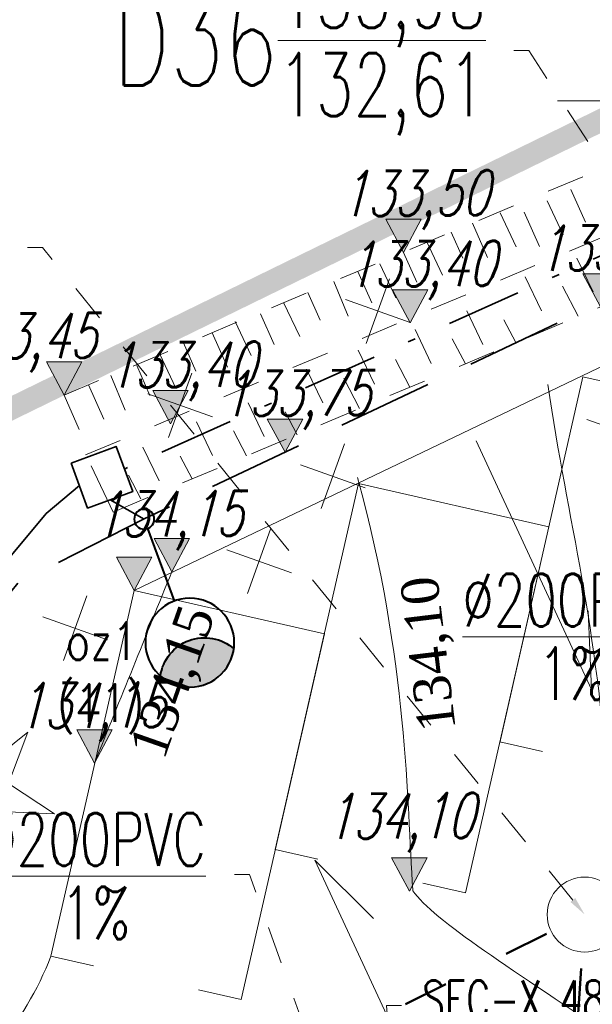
# Model space of a CAD drawing. Header units: metres. Extents: x 7472034 to 8440138, y 5890133 to 5961460.
# Tile 44 of 103: x 8439491.76 to 8439499.39, y 5890398.49 to 5890411.61. Entities that reach past the tile are written whole.
import ezdxf
from ezdxf import colors
from ezdxf.entities.mleader import LeaderData, LeaderLine
from ezdxf.math import Vec2, Vec3

# ---------------------------------------------------------------- set-up
doc = ezdxf.new("R2010")
doc.units = ezdxf.units.M
doc.header["$MEASUREMENT"] = 0
for name, pattern in [('$0$L218_500', [1, 0.5, -0.5]), ('ACAD_ISO03W100', [30, 12, -18]), ('BUW', [1.5, 1, -0.5]), ('CENTER', [2, 1.25, -0.25, 0.25, -0.25]), ('DASHDOTX2', [2, 1, -0.5, 0, -0.5]), ('DASHED', [19.049999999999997, 12.7, -6.349999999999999])]:
    doc.linetypes.add(name, pattern=pattern)
doc.layers.get('0').update_dxf_attribs({"linetype": 'CONTINUOUS', "lineweight": 5})
for name, color, linetype, lineweight in [('### rzędne', 172, 'CONTINUOUS', 5), ('___DR.warstwice', 7, 'CONTINUOUS', 5), ('_a_widok', 7, 'CONTINUOUS', 5), ('_IS.BLOK.GAZ.LPG', 7, 'CONTINUOUS', 5), ('_IS.BLOK.KD.doziemne', 7, 'CONTINUOUS', 5), ('_IS.BLOK.T', 7, 'CONTINUOUS', 5), ('_IS.G.opis.2', 41, 'CONTINUOUS', 30), ('_IS.KD.B.rura', 124, 'ACAD_ISO03W100', 50), ('_IS.KD.B.studnia', 122, 'CONTINUOUS', 13), ('_IS.KD.opis.1', 138, 'CONTINUOUS', 18), ('_IS.KD.opis.2', 7, 'CONTINUOUS', 18), ('_T_opisik.0', 16, 'CONTINUOUS', 20), ('_T_strefa_opis', 178, 'CONTINUOUS', 18), ('a___skarpa', 7, 'CONTINUOUS', 5), ('a_opisy', 7, 'CONTINUOUS', 18), ('E_BLOK', 170, 'CONTINUOUS', 20), ('E_Kable_ziemia2', 10, 'DASHED', 35), ('E_Kanal_sterownicze', 10, 'DASHDOTX2', 35), ('E_LAMPY', 10, 'CONTINUOUS', 25), ('E_OPIS_170', 170, 'CONTINUOUS', 30), ('PROJ-ULICE', 7, 'CONTINUOUS', 5), ('ZAG-OBRYS070', 7, 'CONTINUOUS', 70)]:
    doc.layers.add(name, color=color, linetype=linetype, lineweight=lineweight)
doc.layers.add('2D - Ogólne', color=7, linetype='CONTINUOUS')
doc.layers.add('_IS_NO', color=11, linetype='CONTINUOUS', lineweight=20, plot=False)
doc.styles.add('ROMANS', font='ROMANS.shx', dxfattribs={"width": 0.8})
doc.styles.add('RS', font='Romans.shx', dxfattribs={"width": 0.7})
doc.styles.add('style2', font='romans.shx', dxfattribs={"width": 0.7, "oblique": 15})
doc.styles.add('wojtek 1', font='times.ttf', dxfattribs={"height": 0.6})

# ---------------------------------------------------------------- blocks, each defined once
blk = doc.blocks.new('23123')
at = {"layer": 'a_opisy', "linetype": '$0$L218_500'}
blk.add_hatch(color=250, dxfattribs=at).paths.add_polyline_path([(8443019.232991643, 5888878.045012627), (8443018.761079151, 5888878.045012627), (8443018.28916666, 5888878.045012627), (8443018.761079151, 5888877.16129482)])
at = {"layer": 'a_opisy', "color": 250, "linetype": 'CENTER'}
for points in [[(8443018.28916666, 5888878.045012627), (8443018.761079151, 5888878.045012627)], [(8443019.232991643, 5888878.045012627), (8443018.761079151, 5888877.16129482), (8443018.28916666, 5888878.045012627)], [(8443018.28916666, 5888878.045012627), (8443018.761079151, 5888877.16129482), (8443019.232991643, 5888878.045012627)], [(8443019.232991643, 5888878.045012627), (8443018.761079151, 5888878.045012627)]]:
    blk.add_lwpolyline(points, dxfattribs=at)
blk = doc.blocks.new('A$C6DF46E0F')
at = {"linetype": '$0$L218_500'}
for p, q in [((-3.896653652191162e-06, 1.567919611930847), (12.58999106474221, 6.661786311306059)), ((0.273955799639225, 0.7668400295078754), (12.28783528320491, 5.627612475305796)), ((0.6345465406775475, -2.911314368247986e-06), (12.6484260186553, 4.86076953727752)), ((6.793196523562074, 4.214636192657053), (6.979955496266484, 3.773197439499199)), ((6.473077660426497, 4.064168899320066), (6.799334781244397, 3.355301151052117)), ((5.846198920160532, 3.914907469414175), (6.144771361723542, 3.254407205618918)), ((6.16693278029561, 3.920269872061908), (6.36220309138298, 3.458713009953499)), ((5.474291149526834, 3.782799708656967), (5.744450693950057, 3.144228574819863)), ((4.858434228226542, 3.551157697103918), (5.157312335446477, 2.901777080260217)), ((5.190044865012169, 3.667794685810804), (5.337933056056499, 3.319673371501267)), ((4.550444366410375, 3.406391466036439), (4.72018064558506, 3.005188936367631)), ((6.859980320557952, 3.297266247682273), (7.163770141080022, 2.641697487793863)), ((3.938893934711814, 3.159667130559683), (4.117141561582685, 2.738346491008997)), ((4.231555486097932, 3.256502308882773), (4.539559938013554, 2.587292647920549)), ((3.615200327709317, 3.030618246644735), (3.863900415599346, 2.415931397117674)), ((6.168133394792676, 3.055936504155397), (6.485156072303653, 2.367132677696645)), ((3.268507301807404, 2.890347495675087), (3.426768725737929, 2.51934325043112)), ((6.661735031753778, 2.927389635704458), (6.865530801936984, 2.521030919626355)), ((2.943565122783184, 2.758877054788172), (3.246148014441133, 2.101446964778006)), ((2.293012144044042, 2.51565932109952), (2.628395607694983, 1.786962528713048)), ((2.634988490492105, 2.616205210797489), (2.809016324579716, 2.204858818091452)), ((5.381838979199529, 2.616950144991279), (5.653526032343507, 2.030658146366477)), ((1.987482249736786, 2.372049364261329), (2.191263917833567, 1.890374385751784)), ((4.689992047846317, 2.375620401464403), (4.975095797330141, 1.756167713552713)), ((5.875440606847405, 2.488403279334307), (6.030098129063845, 2.183017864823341)), ((1.601055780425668, 2.243759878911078), (1.762280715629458, 1.86267546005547)), ((5.183593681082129, 2.247073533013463), (5.35309143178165, 1.909103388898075)), ((3.928158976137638, 2.111061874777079), (4.231948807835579, 1.455493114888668)), ((1.282781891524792, 2.094159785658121), (1.581660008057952, 1.444779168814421)), ((4.421760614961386, 1.982515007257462), (4.6109952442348, 1.608853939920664)), ((0.974792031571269, 1.94939355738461), (1.144528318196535, 1.548191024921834)), ((3.236312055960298, 1.869732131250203), (3.55333473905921, 1.180928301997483)), ((0.6254119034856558, 1.820960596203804), (0.8923664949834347, 1.161155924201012)), ((3.72991368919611, 1.741185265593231), (3.933709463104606, 1.33482654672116)), ((0.3289808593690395, 1.698934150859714), (0.5267759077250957, 1.233706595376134)), ((0.003012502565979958, 1.56914003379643), (0.2792207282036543, 0.8971553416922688)), ((2.45001763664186, 1.430745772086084), (2.721704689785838, 0.8444537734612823)), ((1.758170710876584, 1.18941602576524), (2.043274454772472, 0.5699633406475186)), ((2.943619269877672, 1.302198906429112), (3.098276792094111, 0.9968134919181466)), ((2.251772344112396, 1.060869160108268), (2.421270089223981, 0.7228990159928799)), ((1.041289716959, 0.860779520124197), (1.312976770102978, 0.2744875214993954)), ((1.534891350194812, 0.7322326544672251), (1.689548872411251, 0.4268472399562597))]:
    blk.add_line(p, q, dxfattribs=at)
at = {"ltscale": 0.1}
for p, q in [((0.3494427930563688, 0.6194497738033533), (0.6345465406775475, -2.911314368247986e-06)), ((0.843044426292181, 0.4909029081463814), (1.003970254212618, 0.1700247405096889))]:
    blk.add_line(p, q, dxfattribs=at)
blk = doc.blocks.new('A$C2D0F1821')
at = {"ltscale": 0.1}
for p, q in [((0.4569985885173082, 0.9141682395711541), (0.4569985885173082, 0)), ((0.9140827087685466, 0.4570841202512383), (-8.553080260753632e-05, 0.4570841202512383))]:
    blk.add_line(p, q, dxfattribs=at)
blk = doc.blocks.new('A$C5FF37710')
at = {"layer": '### rzędne', "color": 0, "lineweight": 13, "flags": 128}
for points in [[(48.1420707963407, 37.35502199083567), (49.67905931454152, 34.04223416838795), (49.6349379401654, 35.08774114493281)], [(47.52941647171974, 28.45488914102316), (45.99242795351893, 31.76767696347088), (46.77220693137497, 30.99044132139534)]]:
    blk.add_lwpolyline(points, dxfattribs=at)
blk = doc.blocks.new('LAM')
at = {"lineweight": 40}
blk.add_line((6.835788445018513e-16, -161.5506126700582), (6.835788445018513e-16, -18.60614954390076), dxfattribs=at)
for centre, radius in [((0, 0), 18.60614954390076), ((6.835788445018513e-16, -243.8416448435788), 82.29103217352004)]:
    blk.add_circle(centre, radius, dxfattribs=at)
blk.add_arc((6.835788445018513e-16, -321.8015997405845), 82.29103217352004, 28.27372536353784, 151.7262746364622, dxfattribs=at)
for points in [[(18.17331868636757, -241.5423668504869), (-60.85573633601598, -299.2347250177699), (45.93429220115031, -253.5238231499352), (-32.76859408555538, -318.3959581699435)], [(-60.85573633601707, -299.2347250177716), (-18.22487994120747, -241.5540594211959), (18.17331868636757, -241.5423668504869)], [(-33.98132504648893, -246.854394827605), (-60.85573633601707, -299.2347250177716), (-18.22487994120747, -241.5540594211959)], [(-51.68273205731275, -257.7648198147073), (-60.85573633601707, -299.2347250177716), (-33.98132504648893, -246.854394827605)], [(-32.76859408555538, -318.3959581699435), (45.93429220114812, -253.5238231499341), (2.278341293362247, -326.1011314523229)], [(45.93429220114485, -253.5238231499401), (72.47327324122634, -282.8216222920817), (2.278341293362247, -326.1011314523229)], [(-72.47327324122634, -282.8216222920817), (-60.85573633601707, -299.2347250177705), (-51.68273205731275, -257.7648198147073)], [(2.278341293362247, -326.1011314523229), (72.47327324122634, -282.8216222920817), (33.98364006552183, -318.7878000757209), (58.17943860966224, -302.6549622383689)]]:
    blk.add_solid(points, dxfattribs=at)
blk = doc.blocks.new('Studnia SK1_v2')
at = {"color": 0, "linetype": 'Continuous', "ltscale": 2}
blk.add_lwpolyline([(0, 0.6399999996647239), (0.6400000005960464, 0.6399999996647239), (0.6400000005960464, 0), (0, 0), (0, 0.6399999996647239)], dxfattribs=at)
blk = doc.blocks.new('Elektryk_v3')
at = {"layer": 'E_Kable_ziemia2', "color": 1, "ltscale": 0.1}
blk.add_lwpolyline([(18.5745211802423, -36.46372689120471), (14.12458641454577, -36.31712531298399), (8.306675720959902, -39.11637794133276), (-3.567012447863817, -44.76489080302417), (-7.220454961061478, -45.11062588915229), (-16.17304827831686, -49.35155237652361), (-17.8487214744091, -50.20456783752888), (-24.47044712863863, -58.37494259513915), (-25.34581779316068, -59.31437533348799)], dxfattribs=at)
at = {"layer": 'E_Kanal_sterownicze', "color": 1}
for points in [[(-4.42724671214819, -44.44004946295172), (-7.351351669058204, -44.62077915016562), (-16.4285184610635, -48.68374182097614)], [(-17.0292512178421, -48.9044682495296), (-17.47229358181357, -49.27867020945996), (-25.22906645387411, -58.50297513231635), (-25.34581779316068, -59.31437533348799)], [(-16.16473491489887, -49.3514006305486), (-16.61852162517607, -49.09447141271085)]]:
    blk.add_lwpolyline(points, dxfattribs=at)
at = {"layer": 'E_Kanal_sterownicze', "color": 1, "rotation": 20.17477858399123}
blk.add_blockref('Studnia SK1_v2', (-16.91888800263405, -49.20483462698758), dxfattribs=at)
at = {"layer": 'E_LAMPY', "color": 1, "xscale": -0.007200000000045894, "yscale": 0.007200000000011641, "zscale": 0.0072, "rotation": 20.26722313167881}
blk.add_blockref('LAM', (-16.16473491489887, -49.3514006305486), dxfattribs=at)
at = {"layer": 'E_OPIS_170', "color": 0, "lineweight": 20, "char_height": 0.5, "attachment_point": 1, "style": 'ROMANS'}
for s, insert, width in [('oz1', (-17.21035127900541, -50.72934511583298), 0.9877387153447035), ('(11)', (-17.32730733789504, -51.55300800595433), 0.7762174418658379)]:
    blk.add_mtext(s, dxfattribs=dict(at, insert=insert, width=width))
blk = doc.blocks.new('A$C7EFE669A')
at = {"layer": 'a_opisy', "ltscale": 0.1}
blk.add_lwpolyline([(1.87611910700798, 2.206346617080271), (1.555519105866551, 1.348146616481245), (2.318519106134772, 0.8427466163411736), (1.404319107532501, 0.8819466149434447), (1.15931910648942, -5.338434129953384e-05), (0.9143191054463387, 0.8819466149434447), (0.0001191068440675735, 0.8427466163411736), (0.7631191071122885, 1.348146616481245), (0.4425191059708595, 2.206346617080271), (1.15931910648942, 1.636546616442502), (1.87611910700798, 2.206346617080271)], dxfattribs=at)
blk.add_circle((1.16319208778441, 1.209300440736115), 0.0743757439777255, dxfattribs=at)
blk = doc.blocks.new('A$C2C426404')
at = {"layer": '_IS_NO'}
blk.add_open_spline([(60.06047995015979, 40.8636914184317), (60.32698164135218, 39.02181789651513), (60.73631324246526, 37.66373115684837), (60.85998502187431, 35.33807085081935)], degree=3, dxfattribs=at)
at = {"layer": '_IS_NO', "ltscale": 0.1}
for points, knots in [([(58.26247850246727, 34.11525447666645), (58.26146544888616, 34.11950388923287), (58.17885895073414, 35.31028743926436), (58.20200959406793, 37.15165368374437), (57.52466671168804, 39.62315205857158)], [27.64022902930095, 27.64022902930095, 27.64022902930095, 27.64022902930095, 27.66020837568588, 33.21992330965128, 33.21992330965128, 33.21992330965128, 33.21992330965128]), ([(81.48853297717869, 15.975331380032), (78.87586907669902, 16.84686399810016), (76.26450027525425, 17.78992713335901), (72.03847445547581, 21.67736706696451), (65.0990158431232, 30.09408769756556), (58.79946133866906, 33.34467344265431), (58.26247850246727, 34.11525447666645)], [0, 0, 0, 0, 1.278992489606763, 7.78914044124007, 15.74750070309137, 27.64022902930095, 27.64022902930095, 27.64022902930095, 27.64022902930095])]:
    blk.add_open_spline(points, degree=3, knots=knots, dxfattribs=at)
at = {"layer": '_IS_NO'}
blk.add_spline([(55.04854821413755, 38.36902630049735), (54.01815270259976, 35.81834630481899)], degree=3, dxfattribs=at)
at = {"layer": '### rzędne', "color": 0, "linetype": '$0$L218_500', "lineweight": 25, "xscale": 0.5, "yscale": 0.5, "zscale": 0.5}
for p in [(-4221451.243492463, -2944395.955423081), (-4221448.61957544, -2944396.682944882), (-4221451.156514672, -2944396.895615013), (-4221455.764387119, -2944397.85703843), (-4221454.34795175, -2944398.239885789), (-4221452.8228236, -2944398.620421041), (-4221454.331991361, -2944400.211621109), (-4221455.362386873, -2944402.762301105), (-4221451.165855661, -2944404.467606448)]:
    blk.add_blockref('23123', p, dxfattribs=at)
at = {"layer": '### rzędne', "color": 0, "linetype": 'CENTER', "lineweight": 25, "char_height": 0.6, "attachment_point": 1, "style": 'style2'}
for s, insert, rotation in [('133,50', (57.2896085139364, 43.70534066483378), 0.43190741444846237), ('133,65', (59.91352553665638, 42.9778188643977), 0.43190741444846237), ('133,40', (57.37658630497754, 42.76514873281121), 0.43190741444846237), ('133,45', (52.06203046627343, 41.80372531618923), 0.4319074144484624), ('133,40', (54.18514922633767, 41.42087795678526), 0.43190741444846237), ('133,75', (55.71027737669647, 41.04034270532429), 0.43190741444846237), ('134,15', (54.0109307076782, 39.43256332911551), 0.43190741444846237), ('134,15', (52.98053519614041, 36.88188333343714), 0.43190741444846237), ('134,10', (57.09591842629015, 35.40540840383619), 0.4319074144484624)]:
    blk.add_mtext(s, dxfattribs=dict(at, insert=insert, rotation=rotation))
at = {"layer": '_IS_NO', "char_height": 0.5, "attachment_point": 1, "style": 'wojtek 1'}
for s, insert, rotation in [('134,10', (58.33730619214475, 36.21075422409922, -2.007742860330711e-06), 96.89137781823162), ('134,15', (54.47084073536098, 36.00867624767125, -2.007742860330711e-06), 70.6464218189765)]:
    blk.add_mtext(s, dxfattribs=dict(at, insert=insert, rotation=rotation))
blk = doc.blocks.new('JPII.KD_aktualizacja rzędnych_20.12.2024')
at = {"layer": '_IS.KD.B.rura', "ltscale": 0.05}
for p, q in [((8438637.276082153, 5890694.294573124), (8438639.217335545, 5890695.266719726)), ((8438639.088842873, 5890686.688356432), (8438639.631784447, 5890694.991672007))]:
    blk.add_line(p, q, dxfattribs=at)
at = {"layer": '_IS.KD.B.studnia', "ltscale": 0.1}
blk.add_circle((8438639.664409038, 5890695.490606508), 0.5, dxfattribs=at)
at = {"layer": '_IS.KD.opis.1'}
ml = blk.add_multileader_mtext('Standard', dxfattribs=at)
ml.set_content('\\A1;{\\C134;D36\\H0.7x;\\C256;\\S133,98/132,61;}', color=256, style='RS')
ml.set_leader_properties()
ml.build(insert=Vec2(0, 0))
ml.multileader.update_dxf_attribs({"text_left_attachment_type": 2, "text_right_attachment_type": 2, "dogleg_length": 0.2, "arrow_head_size": 0.25})
ctx = ml.context
ctx.base_point, ctx.char_height, ctx.arrow_head_size, ctx.landing_gap_size, ctx.plane_origin = Vec3(8438633.009522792, 5890707.008510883), 1.2, 0.25, 0.3, Vec3(8438589.752162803, 5890682.583501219)
ctx.left_attachment, ctx.right_attachment, ctx.text_align_type = 2, 2, 1
notes = []
notes.append((ctx, [(1, (1, 1, 0), (8438638.917522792, 5890707.008510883), (-1, 0), 0.2, [(3, [(8438644.736812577, 5890698.030779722)], 0, [])])]))
ctx.mtext.insert, ctx.mtext.width, ctx.mtext.alignment, ctx.mtext.flow_direction = Vec3(8438635.863522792, 5890708.148510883), 6.184238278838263, 2, 5
ml = blk.add_multileader_mtext('Standard', dxfattribs=at)
ml.set_content('\\A1;{\\C134;D37\\H0.7x;\\C256;\\S134,08/132,67;}', color=256, style='RS')
ml.set_leader_properties()
ml.build(insert=Vec2(0, 0))
ml.multileader.update_dxf_attribs({"text_left_attachment_type": 2, "text_right_attachment_type": 2, "dogleg_length": 0.2, "arrow_head_size": 0.25})
ctx = ml.context
ctx.base_point, ctx.char_height, ctx.arrow_head_size, ctx.landing_gap_size, ctx.plane_origin = Vec3(8438626.530914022, 5890704.381463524), 1.2, 0.25, 0.3, Vec3(8438582.483340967, 5890678.943399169)
ctx.left_attachment, ctx.right_attachment, ctx.text_align_type = 2, 2, 1
notes.append((ctx, [(1, (1, 1, 0), (8438632.438914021, 5890704.381463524), (-1, 0), 0.2, [(3, [(8438639.664409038, 5890695.490606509)], 0, [])])]))
ctx.mtext.insert, ctx.mtext.width, ctx.mtext.defined_height, ctx.mtext.alignment, ctx.mtext.flow_direction = Vec3(8438629.384914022, 5890705.521463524), 4.988369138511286, 0.7124999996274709, 2, 5
ml = blk.add_multileader_mtext('Standard', dxfattribs=at)
ml.set_content('\\A1;{\\H1x;133,21}', color=256, style='RS')
ml.set_leader_properties()
ml.build(insert=Vec2(0, 0))
ml.multileader.update_dxf_attribs({"text_left_attachment_type": 2, "text_right_attachment_type": 2, "dogleg_length": 0.2, "arrow_head_size": 0.25})
ctx = ml.context
ctx.base_point, ctx.char_height, ctx.arrow_head_size, ctx.landing_gap_size, ctx.plane_origin = Vec3(8438641.233084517, 5890695.612874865, -3.501221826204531e-08), 0.8, 0.25, 0.3, Vec3(8438595.63184039, 5890675.616283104, -3.501221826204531e-08)
ctx.left_attachment, ctx.right_attachment, ctx.text_align_type = 2, 2, 1
notes.append((ctx, [(0, (1, 1, 0), (8438641.033084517, 5890695.612874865, -3.501221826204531e-08), (1, 0), 0.2, [(0, [(8438639.888295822, 5890695.043533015, -3.501221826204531e-08)], 0, [])])]))
ctx.mtext.insert, ctx.mtext.width, ctx.mtext.alignment, ctx.mtext.flow_direction = Vec3(8438642.799751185, 5890696.08906534, -3.501221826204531e-08), 9.34447490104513, 2, 5
at = {"layer": '_IS.KD.opis.2'}
ml = blk.add_multileader_mtext('Standard', dxfattribs=at)
ml.set_content('\\A1;{\\H0.7x;\\S%%C200PVC/1%;}', color=256, style='RS')
ml.set_leader_properties()
ml.build(insert=Vec2(0, 0))
ml.multileader.update_dxf_attribs({"text_left_attachment_type": 2, "text_right_attachment_type": 2, "dogleg_length": 0.2, "arrow_head_size": 0.25})
ctx = ml.context
ctx.base_point, ctx.char_height, ctx.arrow_head_size, ctx.landing_gap_size, ctx.plane_origin = Vec3(8438637.652192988, 5890699.215284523, -2.493151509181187e-06), 1, 0.25, 0.3, Vec3(8438590.398464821, 5890678.283286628, -2.493151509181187e-06)
ctx.left_attachment, ctx.right_attachment, ctx.text_align_type = 2, 2, 1
notes.append((ctx, [(1, (1, 1, 0), (8438641.55552632, 5890699.215284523, -2.493151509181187e-06), (-1, 0), 0.2, [(3, [(8438642.401039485, 5890696.86106438, -2.493151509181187e-06)], 0, [])])]))
ctx.mtext.insert, ctx.mtext.width, ctx.mtext.alignment, ctx.mtext.flow_direction = Vec3(8438639.503859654, 5890700.031951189, -2.493151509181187e-06), 3.033132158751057, 2, 5
ml = blk.add_multileader_mtext('Standard', dxfattribs=at)
ml.set_content('\\A1;{\\H0.7x;\\S%%C200PVC/1%;}', color=256, style='RS')
ml.set_leader_properties()
ml.build(insert=Vec2(0, 0))
ml.multileader.update_dxf_attribs({"text_left_attachment_type": 2, "text_right_attachment_type": 2, "dogleg_length": 0.2, "arrow_head_size": 0.25})
ctx = ml.context
ctx.base_point, ctx.char_height, ctx.arrow_head_size, ctx.landing_gap_size, ctx.plane_origin = Vec3(8438631.293666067, 5890696.025465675, -2.493151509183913e-06), 1, 0.25, 0.3, Vec3(8438584.0399379, 5890675.09346778, -2.493151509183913e-06)
ctx.left_attachment, ctx.right_attachment, ctx.text_align_type = 2, 2, 1
notes.append((ctx, [(1, (1, 1, 0), (8438635.196999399, 5890696.025465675, -2.493151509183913e-06), (-1, 0), 0.2, [(3, [(8438636.042512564, 5890693.671245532, -2.493151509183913e-06)], 0, [])])]))
ctx.mtext.insert, ctx.mtext.width, ctx.mtext.alignment, ctx.mtext.flow_direction = Vec3(8438633.145332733, 5890696.842132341, -2.493151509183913e-06), 3.033132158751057, 2, 5
for ctx, leaders in notes:
    for number, flags, end, landing, length, lines in leaders:
        leader = LeaderData()
        leader.index, (leader.has_last_leader_line, leader.has_dogleg_vector, leader.attachment_direction) = number, flags
        leader.last_leader_point, leader.dogleg_vector, leader.dogleg_length = Vec3(end), Vec3(landing), length
        for number, points, colour, breaks in lines:
            line = LeaderLine()
            line.index, line.vertices, line.color, line.breaks = number, Vec3.list(points), colors.encode_raw_color(colour), breaks
            leader.lines.append(line)
        ctx.leaders.append(leader)
blk = doc.blocks.new('LPG.instalacja')
at = {"layer": '_IS.G.opis.2'}
ml = blk.add_multileader_mtext('Standard', dxfattribs=at)
ml.set_content('\\A1;podziemny zbiornik gazu LPG 6,4m3', color=256, style='RS')
ml.set_leader_properties()
ml.build(insert=Vec2(0, 0))
ml.multileader.update_dxf_attribs({"text_left_attachment_type": 2, "text_right_attachment_type": 2, "dogleg_length": 0.2, "arrow_head_size": 0.25})
ctx = ml.context
ctx.base_point, ctx.char_height, ctx.arrow_head_size, ctx.landing_gap_size, ctx.plane_origin = Vec3(7471997.24052896, 5961461.792806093), 0.8, 0.25, 0.25, Vec3(7471970.214738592, 5961469.437908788)
ctx.left_attachment, ctx.right_attachment, ctx.text_align_type = 2, 2, 1
notes = []
notes.append((ctx, [(1, (1, 1, 0), (7472008.42052896, 5961461.792806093), (-1, 0), 0.2, [(3, [(7472014.025376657, 5961453.269017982)], 0, [])])]))
ctx.mtext.insert, ctx.mtext.width, ctx.mtext.alignment, ctx.mtext.flow_direction = Vec3(7472002.73052896, 5961462.935663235), 10.77121080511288, 2, 5
for ctx, leaders in notes:
    for number, flags, end, landing, length, lines in leaders:
        leader = LeaderData()
        leader.index, (leader.has_last_leader_line, leader.has_dogleg_vector, leader.attachment_direction) = number, flags
        leader.last_leader_point, leader.dogleg_vector, leader.dogleg_length = Vec3(end), Vec3(landing), length
        for number, points, colour, breaks in lines:
            line = LeaderLine()
            line.index, line.vertices, line.color, line.breaks = number, Vec3.list(points), colors.encode_raw_color(colour), breaks
            leader.lines.append(line)
        ctx.leaders.append(leader)
blk = doc.blocks.new('JPII.T.0')
at = {"layer": '_T_opisik.0'}
ml = blk.add_multileader_mtext('Standard', dxfattribs=at)
ml.set_content('SEC-X 48/60', color=256, style='RS')
ml.set_leader_properties()
ml.build(insert=Vec2(0, 0))
ml.multileader.update_dxf_attribs({"text_right_attachment_type": 6, "dogleg_length": 0.2, "arrow_head_size": 0.15})
ctx = ml.context
ctx.base_point, ctx.char_height, ctx.arrow_head_size, ctx.landing_gap_size, ctx.plane_origin = Vec3(7471994.118865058, 5961442.353748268), 0.5, 0.15, 0.1, Vec3(7471971.384553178, 5961445.464768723)
ctx.right_attachment, ctx.text_align_type = 6, 1
notes = []
notes.append((ctx, [(0, (1, 1, 0), (7471993.918865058, 5961442.353748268), (1, 0), 0.2, [(2, [(7471994.780428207, 5961435.604433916), (7471994.445302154, 5961435.157007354)], 0, [])])]))
ctx.mtext.insert, ctx.mtext.width, ctx.mtext.alignment, ctx.mtext.flow_direction = Vec3(7471996.077198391, 5961442.687081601), 6.691004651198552, 2, 5
at = {"layer": '_T_strefa_opis'}
ml = blk.add_multileader_mtext('Standard', dxfattribs=at)
ml.set_content('strefa ochronna 5m dla LPG', color=256, style='RS')
ml.set_leader_properties()
ml.build(insert=Vec2(0, 0))
ml.multileader.update_dxf_attribs({"has_text_frame": 1, "text_right_attachment_type": 6, "dogleg_length": 0.2, "arrow_head_size": 0.25})
ctx = ml.context
ctx.base_point, ctx.char_height, ctx.arrow_head_size, ctx.landing_gap_size, ctx.plane_origin = Vec3(7471996.421022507, 5961454.763500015), 0.5, 0.25, 0.1, Vec3(7471985.830154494, 5961461.805826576)
ctx.right_attachment, ctx.text_align_type = 6, 1
notes.append((ctx, [(1, (1, 1, 0), (7472002.171022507, 5961454.413500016), (-1, 0), 0.2, [(3, [(7472003.706738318, 5961455.26985054)], 0, [])])]))
ctx.mtext.insert, ctx.mtext.width, ctx.mtext.alignment, ctx.mtext.flow_direction = Vec3(7471999.196022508, 5961455.013500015), 5.616317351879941, 2, 5
for ctx, leaders in notes:
    for number, flags, end, landing, length, lines in leaders:
        leader = LeaderData()
        leader.index, (leader.has_last_leader_line, leader.has_dogleg_vector, leader.attachment_direction) = number, flags
        leader.last_leader_point, leader.dogleg_vector, leader.dogleg_length = Vec3(end), Vec3(landing), length
        for number, points, colour, breaks in lines:
            line = LeaderLine()
            line.index, line.vertices, line.color, line.breaks = number, Vec3.list(points), colors.encode_raw_color(colour), breaks
            leader.lines.append(line)
        ctx.leaders.append(leader)

msp = doc.modelspace()

# ---------------------------------------------------------------- linework, layer by layer
at = {"layer": '_a_widok'}
for p, q in [((8439502.26002674, 5890408.306268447), (8439493.281228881, 5890404.003391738)), ((8439493.281228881, 5890404.003391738), (8439492.171599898, 5890399.127998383))]:
    msp.add_line(p, q, dxfattribs=at)
msp.add_arc((8439488.253274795, 5890400.636477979, 3.560529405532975e-06), 4.198653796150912, 299.7727801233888, 338.9452519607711, dxfattribs=at)
at = {"layer": 'PROJ-ULICE', "color": 251, "ltscale": 2}
for p, q in [((8439499.26198517, 5890406.849528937), (8439498.152372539, 5890401.974207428)), ((8439499.26198517, 5890406.849528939), (8439498.152372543, 5890401.974207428)), ((8439499.261985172, 5890406.849528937), (8439498.15237254, 5890401.974207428)), ((8439499.261985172, 5890406.849528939), (8439498.152372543, 5890401.974207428)), ((8439501.797152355, 5890406.272530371), (8439499.261985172, 5890406.849528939)), ((8439496.271607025, 5890405.426460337), (8439495.161994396, 5890400.551138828)), ((8439496.271607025, 5890405.426460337), (8439495.161994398, 5890400.551138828)), ((8439496.271607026, 5890405.426460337), (8439495.161994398, 5890400.551138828)), ((8439496.271607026, 5890405.426460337), (8439495.1619944, 5890400.551138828)), ((8439498.80677421, 5890404.849461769), (8439496.271607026, 5890405.426460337)), ((8439497.697161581, 5890399.97414026), (8439498.806774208, 5890404.849461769)), ((8439497.69716158, 5890399.97414026), (8439498.806774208, 5890404.849461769)), ((8439497.697161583, 5890399.97414026), (8439498.806774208, 5890404.849461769)), ((8439497.697161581, 5890399.97414026), (8439498.80677421, 5890404.849461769)), ((8439493.281228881, 5890404.003391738), (8439492.171616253, 5890399.12807023)), ((8439493.281228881, 5890404.003391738), (8439492.171616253, 5890399.12807023)), ((8439495.816396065, 5890403.426393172), (8439493.281228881, 5890404.003391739)), ((8439495.816396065, 5890403.426393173), (8439493.281228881, 5890404.003391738)), ((8439495.816396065, 5890403.426393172), (8439493.281228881, 5890404.003391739)), ((8439495.816396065, 5890403.426393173), (8439493.281228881, 5890404.003391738)), ((8439494.706783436, 5890398.551071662), (8439495.816396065, 5890403.426393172)), ((8439494.706783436, 5890398.551071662), (8439495.816396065, 5890403.426393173)), ((8439494.706783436, 5890398.551071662), (8439495.816396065, 5890403.426393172)), ((8439494.706783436, 5890398.551071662), (8439495.816396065, 5890403.426393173)), ((8439498.722888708, 5890401.854608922), (8439498.154590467, 5890401.983952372)), ((8439495.730292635, 5890400.421795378), (8439495.161994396, 5890400.551138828)), ((8439495.730292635, 5890400.421795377), (8439495.161994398, 5890400.551138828)), ((8439495.730292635, 5890400.421795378), (8439495.161994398, 5890400.551138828)), ((8439495.730292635, 5890400.421795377), (8439495.1619944, 5890400.551138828)), ((8439497.697161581, 5890399.97414026), (8439497.128863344, 5890400.10348371)), ((8439497.69716158, 5890399.97414026), (8439497.128863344, 5890400.10348371)), ((8439497.697161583, 5890399.97414026), (8439497.128863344, 5890400.10348371)), ((8439497.697161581, 5890399.97414026), (8439497.128863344, 5890400.10348371)), ((8439492.73991449, 5890398.998726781), (8439492.171616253, 5890399.12807023)), ((8439492.739914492, 5890398.998726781), (8439492.171616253, 5890399.12807023)), ((8439494.706783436, 5890398.551071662), (8439494.138485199, 5890398.680415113)), ((8439494.706783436, 5890398.551071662), (8439494.138485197, 5890398.680415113)), ((8439494.706783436, 5890398.551071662), (8439494.1384852, 5890398.680415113)), ((8439494.706783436, 5890398.551071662), (8439494.138485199, 5890398.680415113))]:
    msp.add_line(p, q, dxfattribs=at)
at = {"layer": 'ZAG-OBRYS070', "color": 196, "linetype": 'BUW', "ltscale": 3, "const_width": 0.3, "flags": 128}
msp.add_lwpolyline([(8439542.761230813, 5890378.44277308), (8439518.201230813, 5890365.87277308), (8439498.318540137, 5890366.928954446), (8439486.18449514, 5890370.070575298), (8439475.080399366, 5890372.569959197), (8439442.183929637, 5890382.26561104), (8439442.183929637, 5890382.26561104), (8439442.183929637, 5890382.26561104), (8439482.631230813, 5890402.022773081), (8439495.031636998, 5890408.082453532), (8439507.432043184, 5890414.142133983), (8439507.432043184, 5890414.142133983), (8439525.871230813, 5890423.15277308), (8439532.321230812, 5890420.23277308), (8439542.761230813, 5890378.44277308)], close=True, dxfattribs=at)

# ---------------------------------------------------------------- block references
at = {"layer": '### rzędne', "linetype": '$0$L218_500', "xscale": 0.5, "yscale": 0.5, "zscale": 0.5}
msp.add_blockref('23123', (4217983.900689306, 2945965.422744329, -3.560529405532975e-06), dxfattribs=at)
at = {"layer": '2D - Ogólne', "linetype": 'Continuous', "xscale": 0.8, "yscale": 0.8, "zscale": 0.8}
msp.add_blockref('A$C7EFE669A', (8439490.363165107, 5890400.349635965), dxfattribs=at)
at = {"layer": '___DR.warstwice', "color": 0, "linetype": 'Continuous', "ltscale": 0.2}
msp.add_blockref('A$C2C426404', (8439438.733810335, 5890365.88383195), dxfattribs=at)
at = {"layer": '___DR.warstwice', "ltscale": 0.1}
msp.add_blockref('A$C5FF37710', (8439449.697574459, 5890368.641764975), dxfattribs=at)
at = {"layer": '_IS.BLOK.GAZ.LPG'}
msp.add_blockref('LPG.instalacja', (967499.2028827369, -71042.94610979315), dxfattribs=at)
at = {"layer": '_IS.BLOK.KD.doziemne', "linetype": '$0$L218_500'}
msp.add_blockref('JPII.KD_aktualizacja rzędnych_20.12.2024', (859.6212462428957, -295.8072097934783), dxfattribs=at)
at = {"layer": '_IS.BLOK.T'}
msp.add_blockref('JPII.T.0', (967502.7259393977, -71043.88350130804), dxfattribs=at)
at = {"layer": 'a___skarpa', "color": 251, "ltscale": 0.1, "rotation": 0.813318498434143}
msp.add_blockref('A$C6DF46E0F', (8439492.369237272, 5890405.038422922), dxfattribs=at)
at = {"layer": 'a_opisy', "ltscale": 0.1, "rotation": 340.2636914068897}
for p in [(8439495.94492644, 5890407.450720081), (8439493.30910903, 5890406.195122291), (8439499.159288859, 5890405.852975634), (8439495.34534595, 5890405.249215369), (8439494.361541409, 5890404.11514725), (8439491.91045929, 5890403.223374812)]:
    msp.add_blockref('A$C2D0F1821', p, dxfattribs=at)
at = {"layer": 'E_BLOK'}
msp.add_blockref('Elektryk_v3', (8439509.580092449, 5890454.305613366), dxfattribs=at)

doc.saveas('drawing.dxf')
